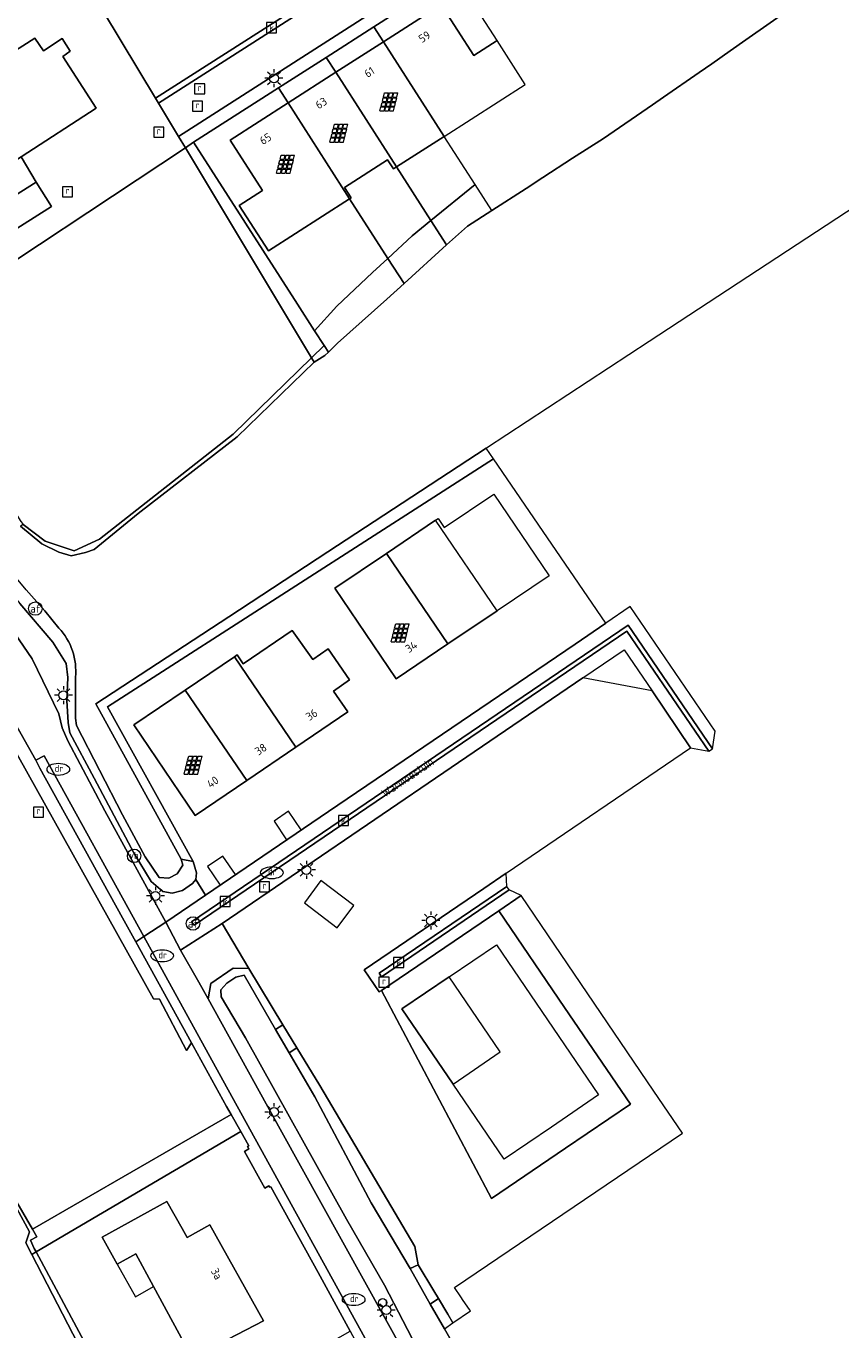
# Model space of a CAD drawing. Header units: metres. Extents: x 80938 to 82288, y 446951 to 448452.
# Tile 82 of 97: x 82070 to 82161, y 447807 to 447952. Entities that reach past the tile are written whole.
import ezdxf
from ezdxf.enums import TextEntityAlignment as Align

# ---------------------------------------------------------------- set-up
doc = ezdxf.new("R2010")
doc.units = ezdxf.units.M
doc.header["$MEASUREMENT"] = 0
doc.layers.get('0').update_dxf_attribs({"color": 253})
for name, color, linetype, lineweight in [('B-WE-GK-BESCHOEIING-G', 253, 'GK-BESCHOEIING', 35), ('B-WE-GR-BEPLANTING_CULTUUR_HEESTERS-GV', 253, 'Continuous', 18), ('B-WE-GR-GROENVOORZIENING-GV', 253, 'Continuous', 18), ('B-WE-IE-MEUBILAIR_WEGMEUBILAIR-S', 253, 'Continuous', 25), ('B-WE-IE-MEUBILAIR_ZONNEPANEEL-S', 253, 'Continuous', 25), ('B-WE-KL-ET_LS_OV_LICHTMAST-S', 253, 'Continuous', 25), ('B-WE-KL-WATER-S', 253, 'Continuous', 25), ('B-WE-OG-BEBOUWING-GV', 253, 'Continuous', 35), ('B-WE-OG-BEBOUWING-T18', 253, 'Continuous', 18), ('B-WE-OG-BEBOUWING_LUIFEL-GV', 253, 'Continuous', 18), ('B-WE-OG-BEBOUWING_SCHUUR-GV', 253, 'Continuous', 35), ('B-WE-OG-TERREIN_CULTUURSCHEIDING-GV', 253, 'Continuous', 18), ('B-WE-OG-TERREIN_ERF-GV', 253, 'Continuous', 18), ('B-WE-OG-TERREIN_ONBEGROEID-GV', 253, 'Continuous', 18), ('B-WE-OG-TOPOGRAFIE-T18', 253, 'Continuous', 18), ('B-WE-OG-WATER_SLOOT-GV', 253, 'Continuous', 18), ('B-WE-RI-GWA_KOLK-S', 253, 'Continuous', 25), ('B-WE-RI-GWA_RIOOLPUT-S', 253, 'Continuous', 25), ('B-WE-VH-ONVERHARD-GV', 253, 'Continuous', 18), ('B-WE-VH-VERHARDING_ASFALT-GV', 253, 'Continuous', 18), ('B-WE-VH-VERHARDING_BETONSTRAATSTEEN-GV', 253, 'Continuous', 18), ('B-WE-VH-VERHARDING_HALFVERHARDING-GV', 253, 'Continuous', 18), ('B-WE-VH-VERHARDING_TEGEL-GV', 253, 'Continuous', 18), ('B-WE-VW-AFSLUITPAAL-S', 253, 'Continuous', 25), ('X-XX-AL-VERWIJZING-S', 253, 'Continuous', 25)]:
    doc.layers.add(name, color=color, linetype=linetype, lineweight=lineweight)
doc.styles.add('NLCS-ISO', font='NLCS-ISO.ttf')
doc.styles.add('NLCS-ISO-ANNOTATIVE-T18', font='NLCS-ISO.ttf', dxfattribs={"height": 1.8})
doc.styles.add('NLCS-ISO-M500-T18', font='NLCS-ISO.ttf', dxfattribs={"height": 0.9})
doc.linetypes.add('GK-BESCHOEIING', pattern='A,30,-5,[1,NLCS.SHX,S=1,R=0,X=0,Y=0],-5', length=40)

# ---------------------------------------------------------------- blocks, each defined once
blk = doc.blocks.new('SIE-ZONNEPANEEL-SO')
at = {"color": 0, "linetype": 'ByBlock', "lineweight": 18}
for points in [[(-1.475, 0.1), (-1.275, 0.9)], [(-1.475, 0.1), (-0.575, 0.1)], [(-1.275, 0.9), (-0.375, 0.9)], [(-1.225, 1.1), (-1, 2)], [(-1.225, 1.1), (-0.325, 1.1)], [(-1, 2), (-0.1, 2)], [(-0.575, 0.1), (-0.375, 0.9)], [(-0.375, 0.1), (-0.175, 0.9)], [(-0.375, 0.1), (0.425, 0.1)], [(-0.325, 1.1), (-0.1, 2)], [(-0.175, 0.9), (0.625, 0.9)], [(-0.125, 1.1), (0.1, 2)], [(-0.125, 1.1), (0.675, 1.1)], [(0.1, 2), (0.9, 2)], [(0.425, 0.1), (0.625, 0.9)], [(0.625, 0.1), (0.825, 0.9)], [(0.625, 0.1), (1.525, 0.1)], [(0.675, 1.1), (0.9, 2)], [(0.825, 0.9), (1.725, 0.9)], [(0.875, 1.1), (1.1, 2)], [(0.875, 1.1), (1.775, 1.1)], [(1.1, 2), (2, 2)], [(1.525, 0.1), (1.725, 0.9)], [(1.775, 1.1), (2, 2)], [(-2, -2), (-1.775, -1.1)], [(-2, -2), (-1.1, -2)], [(-1.775, -1.1), (-0.875, -1.1)], [(-1.725, -0.9), (-1.525, -0.1)], [(-1.725, -0.9), (-0.825, -0.9)], [(-1.525, -0.1), (-0.625, -0.1)], [(-1.1, -2), (-0.875, -1.1)], [(-0.9, -2), (-0.675, -1.1)], [(-0.9, -2), (-0.1, -2)], [(-0.825, -0.9), (-0.625, -0.1)], [(-0.675, -1.1), (0.125, -1.1)], [(-0.625, -0.9), (-0.425, -0.1)], [(-0.625, -0.9), (0.175, -0.9)], [(-0.425, -0.1), (0.375, -0.1)], [(-0.1, -2), (0.125, -1.1)], [(0.1, -2), (0.325, -1.1)], [(0.1, -2), (1, -2)], [(0.175, -0.9), (0.375, -0.1)], [(0.325, -1.1), (1.225, -1.1)], [(0.375, -0.9), (0.575, -0.1)], [(0.375, -0.9), (1.275, -0.9)], [(0.575, -0.1), (1.475, -0.1)], [(1, -2), (1.225, -1.1)], [(1.275, -0.9), (1.475, -0.1)]]:
    blk.add_lwpolyline(points, dxfattribs=at)
blk = doc.blocks.new('SKL-ET_OV_LICHTMAST-SO')
at = {"color": 0, "linetype": 'ByBlock', "lineweight": 18}
for points in [[(-1.25, 0), (-2, 0)], [(-1.41, 1.41), (-0.88, 0.88)], [(0, 2), (0, 1.25)], [(0.88, 0.88), (1.41, 1.41)], [(2, 0), (1.25, 0)], [(-1.41, -1.41), (-0.88, -0.88)], [(0, -1.25), (0, -2)], [(0.88, -0.88), (1.41, -1.41)]]:
    blk.add_lwpolyline(points, dxfattribs=at)
blk.add_circle((0, 0), 1, dxfattribs=at)
blk = doc.blocks.new('SAL-VERWIJZING_SYMBOOL-SO')
at = {"color": 0, "linetype": 'ByBlock', "lineweight": -2}
blk.add_circle((0, 0), 0.9, dxfattribs=at)
at = {"color": 0, "linetype": 'ByBlock', "lineweight": -2, "style": 'NLCS-ISO-ANNOTATIVE-T18'}
blk.add_attdef('SYMBOOL', (2.5, -2.5), '', height=1.8, dxfattribs=at)
blk = doc.blocks.new('SIE-WEG_PAAL_VERKEERSBORD-SO')
at = {"color": 0, "linetype": 'ByBlock', "lineweight": 18}
blk.add_circle((0, 0), 1.5, dxfattribs=at)
at = {"color": 0, "linetype": 'ByBlock', "lineweight": 18, "style": 'NLCS-ISO'}
blk.add_text('vb', height=1.5, dxfattribs=at).set_placement((0, 0.13), align=Align.MIDDLE_CENTER)
blk = doc.blocks.new('SVW-AFSLUITPAAL-SO')
at = {"lineweight": 18}
blk.add_circle((0, 0), 1.5, dxfattribs=at)
at = {"lineweight": 18, "style": 'NLCS-ISO'}
blk.add_text('af', height=1.8, dxfattribs=at).set_placement((0, 0), align=Align.MIDDLE_CENTER)
blk = doc.blocks.new('SRI-KOLK-SO')
at = {"color": 0, "linetype": 'ByBlock', "lineweight": 18}
blk.add_lwpolyline([(-1.125, -1.125), (1.125, -1.125), (1.125, 1.125), (-1.125, 1.125)], close=True, dxfattribs=at)
at = {"color": 0, "linetype": 'ByBlock', "lineweight": 18, "style": 'NLCS-ISO'}
blk.add_text('k', height=1.5, dxfattribs=at).set_placement((0, 0), align=Align.MIDDLE_CENTER)
blk = doc.blocks.new('SRI-PUT_INSPECTIEPUT_RIOOLPUT-SO')
at = {"color": 0, "linetype": 'ByBlock', "lineweight": 18}
blk.add_lwpolyline([(-1.12, -1.12), (1.12, -1.12), (1.12, 1.12), (-1.12, 1.12)], close=True, dxfattribs=at)
at = {"color": 0, "linetype": 'ByBlock', "lineweight": 18, "style": 'NLCS-ISO'}
blk.add_text('r', height=1.5, dxfattribs=at).set_placement((0, 0.28), align=Align.MIDDLE_CENTER)
blk = doc.blocks.new('SKL-WATER_DRAINAGEPUT-SO')
at = {"color": 0, "linetype": 'ByBlock', "lineweight": 18}
blk.add_ellipse((0, 0), major_axis=(2.5, 0), ratio=0.54, dxfattribs=at)
at = {"color": 0, "linetype": 'ByBlock', "lineweight": 18, "style": 'NLCS-ISO'}
blk.add_text('dr', height=1.5, dxfattribs=at).set_placement((0.12, 0.19), align=Align.MIDDLE_CENTER)

msp = doc.modelspace()

# ---------------------------------------------------------------- linework, layer by layer
at = {"layer": 'B-WE-GK-BESCHOEIING-G', "linetype": 'Continuous', "lineweight": 0}
for points in [[(82104.994, 447917.099), (82110.46, 447921.972), (82112.374, 447923.709), (82117.105, 447928.003), (82119.425, 447930.108), (82122.125, 447931.843), (82125.927, 447934.287), (82127.766, 447935.508), (82131.089, 447937.64), (82134.501, 447939.829), (82139.965, 447943.574), (82141.177, 447944.406), (82145.148, 447947.163), (82146.548, 447948.135), (82148.583, 447949.56), (82150.316, 447950.774), (82155.735, 447954.571)], [(82104.994, 447917.099), (82103.974, 447916.109)], [(82121.547, 447905.481), (82121.499, 447905.449), (82103.903, 447893.917), (82092.917, 447886.682)], [(82034.178, 447894.533), (82045.283, 447869.08), (82062.063, 447834.399), (82070.802, 447818.391), (82070.387, 447817.168), (82071.051, 447815.883), (82082.467, 447793.795), (82086.067, 447786.829)], [(82087.631, 447859.795), (82078.174, 447877.047), (82092.917, 447886.682)], [(82094.612, 447846.91), (82098.126, 447840.857), (82099.636, 447838.255), (82102.474, 447833.367), (82108.722, 447821.587)], [(82113.04, 447814.297), (82108.722, 447821.587)], [(82113.04, 447814.297), (82115.291, 447810.357), (82116.853, 447807.624), (82123.322, 447796.302), (82129.791, 447784.981), (82132.214, 447780.74), (82136.964, 447772.276)]]:
    msp.add_lwpolyline(points, dxfattribs=at)
at = {"layer": 'B-WE-GR-BEPLANTING_CULTUUR_HEESTERS-GV', "linetype": 'Continuous', "lineweight": 0}
msp.add_lwpolyline([(82094.258, 447829.515), (82093.199, 447831.398), (82071.14, 447818.663), (82071.63, 447817.813), (82070.92, 447817.445), (82071.332, 447816.528), (82071.528, 447816.163)], close=True, dxfattribs=at)
at = {"layer": 'B-WE-GR-GROENVOORZIENING-GV', "linetype": 'Continuous', "lineweight": 0}
msp.add_lwpolyline([(82088.767, 447839.384), (82082.607, 447850.595), (82081.138, 447853.269), (82071.965, 447869.894), (82071.5, 447870.768), (82067.926, 447877.149), (82066.449, 447877.194), (82068.74, 447873.639), (82068.502, 447873.064), (82084.577, 447844.254), (82085.214, 447844.242), (82088.214, 447838.534)], close=True, dxfattribs=at)
at = {"layer": 'B-WE-OG-BEBOUWING-GV', "linetype": 'Continuous', "lineweight": 0}
for points in [[(82122.706, 447950.705), (82120.111, 447949.037), (82116.486, 447954.687), (82110.098, 447950.586), (82116.846, 447940.071), (82125.836, 447945.828)], [(82069.858, 447937.784), (82078.196, 447943.214), (82074.494, 447948.954), (82075.319, 447949.541), (82074.431, 447950.93), (82072.355, 447949.578), (82071.38, 447950.979), (82066.967, 447948.15), (82066.632, 447948.912), (82063.123, 447946.58), (82065.525, 447942.983), (82062.93, 447941.284), (82066.651, 447935.709)], [(82110.098, 447950.586), (82104.797, 447947.183), (82111.541, 447936.674), (82116.846, 447940.071)], [(82104.797, 447947.183), (82099.496, 447943.779), (82106.326, 447933.134), (82106.492, 447933.241), (82105.759, 447934.383), (82110.555, 447937.465), (82111.202, 447936.457), (82111.541, 447936.674)], [(82099.496, 447943.779), (82093.057, 447939.644), (82096.653, 447934.04), (82094.086, 447932.392), (82097.322, 447927.348), (82106.326, 447933.134)], [(82071.522, 447934.996), (82069.858, 447937.784), (82066.651, 447935.709), (82062.93, 447941.284), (82056.313, 447936.951), (82059.687, 447931.177), (82062.892, 447933.251), (82064.601, 447930.612)], [(82115.881, 447897.449), (82110.421, 447893.743), (82117.25, 447883.69), (82122.722, 447887.38)], [(82110.421, 447893.743), (82104.712, 447889.866), (82111.515, 447879.823), (82117.25, 447883.69)], [(82103.962, 447883.139), (82102.261, 447881.946), (82099.95, 447885.186), (82094.51, 447881.488), (82093.843, 447882.469), (82093.551, 447882.271), (82100.379, 447872.22), (82106.121, 447876.128), (82104.545, 447878.453), (82106.307, 447879.69)], [(82093.551, 447882.271), (82088.088, 447878.568), (82094.923, 447868.508), (82100.379, 447872.22)], [(82088.088, 447878.568), (82082.373, 447874.695), (82089.201, 447864.614), (82094.923, 447868.508)], [(82117.385, 447846.71), (82112.145, 447843.144), (82117.821, 447834.801), (82123.062, 447838.367)], [(82090.832, 447819.179), (82088.298, 447817.769), (82087.734, 447818.765), (82086.037, 447821.76), (82078.884, 447817.777), (82080.523, 447814.776), (82082.597, 447815.923), (82084.553, 447812.304), (82088.841, 447804.374), (82096.767, 447808.51)]]:
    msp.add_lwpolyline(points, close=True, dxfattribs=at)
at = {"layer": 'B-WE-OG-BEBOUWING_LUIFEL-GV', "linetype": 'Continuous', "lineweight": 0}
for points in [[(82099.539, 447865.094), (82097.947, 447864.007), (82099.347, 447861.943), (82100.939, 447863.03)], [(82092.257, 447860.122), (82090.57, 447858.97), (82091.97, 447856.907), (82093.657, 447858.059)], [(82080.523, 447814.776), (82082.566, 447811.155), (82084.553, 447812.304), (82082.597, 447815.923)]]:
    msp.add_lwpolyline(points, close=True, dxfattribs=at)
at = {"layer": 'B-WE-OG-BEBOUWING_SCHUUR-GV', "linetype": 'Continuous', "lineweight": 0}
msp.add_lwpolyline([(82101.318, 447854.918), (82104.961, 447852.148), (82106.817, 447854.631), (82103.157, 447857.398)], close=True, dxfattribs=at)
at = {"layer": 'B-WE-OG-TERREIN_CULTUURSCHEIDING-GV', "linetype": 'Continuous', "lineweight": 0}
msp.add_lwpolyline([(82067.286, 447887.533), (82071.082, 447882.037), (82074.065, 447875.929), (82074.427, 447874.371), (82075.072, 447872.909), (82079.16, 447865.155), (82085.942, 447852.788), (82090.32, 447855.775), (82089.279, 447857.532), (82088.897, 447857.08), (82087.795, 447856.317), (82086.637, 447855.992), (82085.606, 447856.19), (82084.321, 447857.292), (82082.414, 447860.399), (82077.965, 447868.789), (82075.281, 447873.803), (82075.084, 447874.961), (82074.928, 447877.419), (82075.041, 447879.961), (82074.886, 447881.529), (82073.403, 447883.888), (82069.731, 447888.196)], dxfattribs=at)
msp.add_lwpolyline([(82092.174, 447852.647), (82087.575, 447849.667), (82089.584, 447846.123), (82090.62, 447844.252), (82090.917, 447845.978), (82093.403, 447847.687), (82095.14, 447847.645)], close=True, dxfattribs=at)
at = {"layer": 'B-WE-OG-TERREIN_ERF-GV', "linetype": 'Continuous', "lineweight": 0}
for points in [[(82069.858, 447937.784), (82071.522, 447934.996), (82073.234, 447932.293), (82066.313, 447927.909), (82059.794, 447923.811), (82057.181, 447927.954), (82058.989, 447924.64), (82061.037, 447920.884), (82088.104, 447938.792), (82087.35, 447940.048), (82085.125, 447943.754), (82084.797, 447944.3), (82069.332, 447970.059), (82045.734, 447954.546), (82053.589, 447943.156), (82064.562, 447950.957), (82066.632, 447948.912), (82066.967, 447948.15), (82071.38, 447950.979), (82072.355, 447949.578), (82074.431, 447950.93), (82075.319, 447949.541), (82074.494, 447948.954), (82078.196, 447943.214)], [(82118.017, 447958.013), (82109.032, 447952.248), (82110.098, 447950.586), (82116.486, 447954.687), (82120.111, 447949.037), (82122.706, 447950.705)], [(82110.098, 447950.586), (82109.032, 447952.248), (82103.73, 447948.846), (82104.797, 447947.183)], [(82104.797, 447947.183), (82103.73, 447948.846), (82098.428, 447945.443), (82099.496, 447943.779)], [(82106.326, 447933.134), (82097.322, 447927.348), (82094.086, 447932.392), (82096.653, 447934.04), (82093.057, 447939.644), (82099.496, 447943.779), (82098.428, 447945.443), (82089.023, 447939.408), (82100.551, 447921.442), (82102.453, 447918.478), (82104.9, 447921.217), (82108.884, 447924.931), (82110.577, 447926.51)], [(82116.846, 447940.071), (82111.541, 447936.674), (82115.364, 447930.716), (82120.289, 447934.706)], [(82088.104, 447938.792), (82061.037, 447920.884), (82061.097, 447920.774), (82063.509, 447915.024), (82064.158, 447911.407), (82064.865, 447906.482), (82065.579, 447901.508), (82065.754, 447900.302), (82066.206, 447900.539), (82066.368, 447900.289), (82067.534, 447900.934), (82069.85, 447897.29), (82069.883, 447897.238), (82070.083, 447896.938), (82072.552, 447895.111), (82075.744, 447894.038), (82078.569, 447895.337), (82093.399, 447907.004), (82102.108, 447915.468)], [(82102.453, 447918.478), (82100.551, 447921.442), (82089.023, 447939.408), (82088.104, 447938.792), (82102.108, 447915.468), (82103.511, 447916.83)], [(82111.541, 447936.674), (82111.202, 447936.457), (82110.555, 447937.465), (82105.759, 447934.383), (82106.492, 447933.241), (82106.326, 447933.134), (82110.577, 447926.51), (82113.262, 447929.013), (82115.364, 447930.716)], [(82122.325, 447904.239), (82079.464, 447876.718), (82088.968, 447859.509), (82089.335, 447858.266), (82089.279, 447857.532), (82090.32, 447855.775), (82103.983, 447865.069), (82131.358, 447883.656), (82134.77, 447885.996)], [(82111.515, 447879.823), (82104.712, 447889.866), (82110.421, 447893.743), (82115.881, 447897.449), (82116.151, 447897.633), (82116.841, 447896.618), (82122.334, 447900.325), (82128.489, 447891.268), (82122.722, 447887.38), (82117.25, 447883.69)], [(82089.201, 447864.614), (82082.373, 447874.695), (82088.088, 447878.568), (82093.551, 447882.271), (82093.843, 447882.469), (82094.51, 447881.488), (82099.95, 447885.186), (82102.261, 447881.946), (82103.962, 447883.139), (82106.307, 447879.69), (82104.545, 447878.453), (82106.121, 447876.128), (82100.379, 447872.22), (82094.923, 447868.508)], [(82144.183, 447872.147), (82139.904, 447878.465), (82132.229, 447879.909), (82117.597, 447869.955), (82092.174, 447852.647), (82095.14, 447847.645), (82098.922, 447841.395), (82100.477, 447838.826), (82103.021, 447834.622), (82113.558, 447816.741), (82113.954, 447814.735), (82115.7, 447811.827), (82116.208, 447810.982), (82117.245, 447809.255), (82117.808, 447808.273), (82119.758, 447809.598), (82119.66, 447809.743), (82118.951, 447810.773), (82118.684, 447811.161), (82117.985, 447812.195), (82143.269, 447829.335), (82140.096, 447834.017), (82125.389, 447855.746), (82122.897, 447854.054), (82130.2, 447843.305), (82137.506, 447832.553), (82130.309, 447827.663), (82122.077, 447822.07), (82115.973, 447833.639), (82109.87, 447845.207), (82109.625, 447845.041), (82107.959, 447847.502), (82121.247, 447856.527), (82123.728, 447858.217)], [(82122.897, 447854.054), (82109.87, 447845.207), (82115.973, 447833.639), (82122.077, 447822.07), (82130.309, 447827.663), (82137.506, 447832.553), (82130.2, 447843.305)], [(82117.821, 447834.801), (82112.145, 447843.144), (82117.385, 447846.71), (82122.626, 447850.277), (82128.303, 447841.934), (82133.98, 447833.59), (82128.739, 447830.024), (82123.498, 447826.457)], [(82106.381, 447807.35), (82102.828, 447813.858), (82097.591, 447823.393), (82097.475, 447823.34), (82097.371, 447823.489), (82096.926, 447823.247), (82094.655, 447827.307), (82095.143, 447827.595), (82094.989, 447827.856), (82095.148, 447827.933), (82094.258, 447829.515), (82071.528, 447816.163), (82083.278, 447794.255)], [(82090.832, 447819.179), (82096.767, 447808.51), (82088.841, 447804.374), (82084.553, 447812.304), (82082.597, 447815.923), (82080.523, 447814.776), (82078.884, 447817.777), (82086.037, 447821.76), (82087.734, 447818.765), (82088.298, 447817.769)]]:
    msp.add_lwpolyline(points, close=True, dxfattribs=at)
at = {"layer": 'B-WE-OG-TERREIN_ONBEGROEID-GV', "linetype": 'Continuous', "lineweight": 0}
msp.add_lwpolyline([(82075.326, 448020.509), (82052.612, 448005.932), (82050.041, 448003.295), (82052.233, 447999.969), (82056.557, 447993.409), (82060.893, 447986.83), (82065.225, 447980.276), (82069.536, 447973.737), (82068.558, 447973.097), (82067.806, 447972.601), (82069.332, 447970.059), (82084.797, 447944.3), (82111.972, 447961.73)], dxfattribs=at)
at = {"layer": 'B-WE-OG-WATER_SLOOT-GV', "linetype": 'Continuous', "lineweight": 0}
for points in [[(82155.735, 447954.571), (82150.316, 447950.774), (82148.583, 447949.56), (82146.548, 447948.135), (82145.148, 447947.163), (82141.177, 447944.406), (82139.965, 447943.574), (82134.501, 447939.829), (82131.089, 447937.64), (82127.766, 447935.508), (82125.927, 447934.287), (82122.125, 447931.843), (82119.425, 447930.108), (82117.105, 447928.003), (82112.374, 447923.709), (82110.46, 447921.972), (82104.994, 447917.099), (82103.974, 447916.109), (82103.591, 447915.737), (82102.387, 447915.004), (82093.837, 447906.676), (82082.864, 447898.189), (82077.961, 447894.177), (82077.027, 447893.859), (82075.426, 447893.492), (82074.041, 447893.899), (82072.181, 447894.809), (82069.815, 447896.766)], [(82075.901, 447880.005), (82075.923, 447875.453), (82076.005, 447874.635), (82081.128, 447864.712), (82083.625, 447860.033), (82085.18, 447857.745), (82086.284, 447857.652), (82087.204, 447858.164), (82087.821, 447859.12), (82087.631, 447859.795), (82078.174, 447877.047), (82092.917, 447886.682), (82103.903, 447893.917), (82121.499, 447905.449), (82121.547, 447905.481), (82139.588, 447917.304), (82169.131, 447936.678)], [(82074.055, 447885.454), (82072.503, 447887.379), (82070.412, 447889.706), (82067.959, 447892.687), (82066.545, 447894.675), (82066.149, 447894.422), (82065.095, 447893.748), (82069.731, 447888.196), (82073.403, 447883.888), (82074.886, 447881.529), (82075.041, 447879.961), (82074.928, 447877.419), (82075.084, 447874.961), (82075.281, 447873.803), (82077.965, 447868.789), (82082.414, 447860.399), (82084.321, 447857.292), (82085.606, 447856.19), (82086.637, 447855.992), (82087.795, 447856.317), (82088.897, 447857.08), (82089.279, 447857.532)], [(82070.412, 447889.706), (82072.503, 447887.379), (82074.055, 447885.454)], [(82089.279, 447857.532), (82089.335, 447858.266), (82088.968, 447859.509), (82087.631, 447859.795), (82087.821, 447859.12), (82087.204, 447858.164), (82086.284, 447857.652), (82085.18, 447857.745), (82083.625, 447860.033), (82081.128, 447864.712), (82076.005, 447874.635), (82075.923, 447875.453), (82075.901, 447880.005)], [(82123.322, 447796.302), (82116.853, 447807.624), (82115.291, 447810.357), (82113.04, 447814.297), (82108.722, 447821.587), (82102.474, 447833.367), (82099.636, 447838.255), (82098.126, 447840.857), (82094.612, 447846.91), (82093.701, 447846.671), (82092.691, 447846.019), (82092.031, 447845.253), (82092.09, 447844.473), (82094.793, 447839.929), (82106.004, 447819.794), (82110.199, 447812.45), (82113.788, 447805.539)], [(82062.063, 447834.399), (82070.802, 447818.391), (82070.387, 447817.168), (82071.051, 447815.883), (82071.528, 447816.163), (82071.332, 447816.528), (82070.92, 447817.445), (82071.63, 447817.813), (82071.14, 447818.663), (82067.663, 447824.691)], [(82082.467, 447793.795), (82071.051, 447815.883), (82070.387, 447817.168), (82070.802, 447818.391), (82062.063, 447834.399)]]:
    msp.add_lwpolyline(points, dxfattribs=at)
for points in [[(82122.125, 447931.843), (82120.289, 447934.706), (82115.364, 447930.716), (82117.105, 447928.003), (82119.425, 447930.108)], [(82117.105, 447928.003), (82115.364, 447930.716), (82113.262, 447929.013), (82110.577, 447926.51), (82112.374, 447923.709)], [(82112.374, 447923.709), (82110.577, 447926.51), (82108.884, 447924.931), (82104.9, 447921.217), (82102.453, 447918.478), (82103.511, 447916.83), (82103.974, 447916.109), (82104.994, 447917.099), (82110.46, 447921.972)], [(82103.974, 447916.109), (82103.511, 447916.83), (82102.108, 447915.468), (82102.387, 447915.004), (82103.591, 447915.737)], [(82102.387, 447915.004), (82102.108, 447915.468), (82093.399, 447907.004), (82078.569, 447895.337), (82075.744, 447894.038), (82072.552, 447895.111), (82070.083, 447896.938), (82069.815, 447896.766), (82072.181, 447894.809), (82074.041, 447893.899), (82075.426, 447893.492), (82077.027, 447893.859), (82077.961, 447894.177), (82082.864, 447898.189), (82093.837, 447906.676)], [(82122.325, 447904.239), (82121.499, 447905.449), (82103.903, 447893.917), (82092.917, 447886.682), (82078.174, 447877.047), (82087.631, 447859.795), (82088.968, 447859.509), (82079.464, 447876.718)], [(82094.793, 447839.929), (82092.09, 447844.473), (82092.031, 447845.253), (82092.691, 447846.019), (82093.701, 447846.671), (82094.612, 447846.91), (82098.126, 447840.857), (82098.922, 447841.395), (82095.14, 447847.645), (82093.403, 447847.687), (82090.917, 447845.978), (82090.62, 447844.252), (82098.617, 447829.805), (82112.553, 447804.699), (82113.788, 447805.539), (82110.199, 447812.45), (82106.004, 447819.794)], [(82098.922, 447841.395), (82098.126, 447840.857), (82099.636, 447838.255), (82100.477, 447838.826)], [(82103.021, 447834.622), (82100.477, 447838.826), (82099.636, 447838.255), (82102.474, 447833.367), (82108.722, 447821.587), (82113.04, 447814.297), (82113.954, 447814.735), (82113.558, 447816.741)], [(82071.528, 447816.163), (82071.051, 447815.883), (82082.467, 447793.795), (82083.278, 447794.255)], [(82113.954, 447814.735), (82113.04, 447814.297), (82115.291, 447810.357), (82116.208, 447810.982), (82115.7, 447811.827)], [(82116.208, 447810.982), (82115.291, 447810.357), (82116.853, 447807.624), (82117.808, 447808.273), (82117.245, 447809.255)]]:
    msp.add_lwpolyline(points, close=True, dxfattribs=at)
for points in [[(82075.901, 447880.005, 0.2167613), (82074.055, 447885.454)], [(82074.055, 447885.454, -0.2167613), (82075.901, 447880.005)]]:
    msp.add_lwpolyline(points, format="xyb", dxfattribs=at)
at = {"layer": 'B-WE-VH-ONVERHARD-GV', "linetype": 'Continuous', "lineweight": 0}
msp.add_lwpolyline([(82067.663, 447824.691), (82071.14, 447818.663), (82093.199, 447831.398), (82092.682, 447832.316), (82089.002, 447838.956), (82088.767, 447839.384), (82088.214, 447838.534), (82085.214, 447844.242), (82084.577, 447844.254), (82068.502, 447873.064)], dxfattribs=at)
at = {"layer": 'B-WE-VH-VERHARDING_ASFALT-GV', "linetype": 'Continuous', "lineweight": 0}
for points in [[(82111.609, 447960.763), (82085.125, 447943.754), (82087.35, 447940.048), (82119.972, 447961.026)], [(82060.175, 447887.85), (82060.113, 447887.813), (82066.449, 447877.194), (82067.926, 447877.149), (82071.5, 447870.768), (82072.424, 447871.274), (82083.491, 447851.176), (82085.942, 447852.788), (82079.16, 447865.155), (82075.072, 447872.909), (82074.427, 447874.371), (82074.065, 447875.929), (82071.082, 447882.037), (82067.286, 447887.533)]]:
    msp.add_lwpolyline(points, dxfattribs=at)
msp.add_lwpolyline([(82098.617, 447829.805), (82090.62, 447844.252), (82089.584, 447846.123), (82087.575, 447849.667), (82085.942, 447852.788), (82083.491, 447851.176), (82091.859, 447835.98), (82110.019, 447802.975), (82112.553, 447804.699)], close=True, dxfattribs=at)
at = {"layer": 'B-WE-VH-VERHARDING_BETONSTRAATSTEEN-GV', "linetype": 'Continuous', "lineweight": 0}
msp.add_lwpolyline([(82111.972, 447961.73), (82084.797, 447944.3), (82085.125, 447943.754), (82111.609, 447960.763)], dxfattribs=at)
for points in [[(82117.597, 447869.955), (82132.229, 447879.909), (82136.814, 447883.027), (82139.904, 447878.465), (82144.183, 447872.147), (82146.226, 447871.77), (82137.124, 447885.106), (82089.073, 447852.43), (82088.798, 447852.832), (82137.248, 447885.758), (82146.614, 447872.041), (82146.911, 447874.005), (82137.493, 447887.863), (82134.77, 447885.996), (82131.358, 447883.656), (82103.983, 447865.069), (82090.32, 447855.775), (82085.942, 447852.788), (82087.575, 447849.667), (82092.174, 447852.647)], [(82137.248, 447885.758), (82088.798, 447852.832), (82089.073, 447852.43), (82137.124, 447885.106), (82146.226, 447871.77), (82146.614, 447872.041)], [(82072.424, 447871.274), (82071.5, 447870.768), (82071.965, 447869.894), (82081.138, 447853.269), (82082.607, 447850.595), (82083.491, 447851.176)], [(82125.389, 447855.746), (82124.059, 447856.371), (82109.868, 447846.717), (82109.602, 447847.114), (82123.796, 447856.761), (82123.728, 447858.217), (82121.247, 447856.527), (82107.959, 447847.502), (82109.625, 447845.041), (82109.87, 447845.207), (82122.897, 447854.054)], [(82124.059, 447856.371), (82123.796, 447856.761), (82109.602, 447847.114), (82109.868, 447846.717)], [(82091.859, 447835.98), (82083.491, 447851.176), (82082.607, 447850.595), (82088.767, 447839.384), (82089.002, 447838.956), (82092.682, 447832.316), (82093.199, 447831.398), (82094.258, 447829.515), (82095.148, 447827.933), (82094.989, 447827.856), (82095.143, 447827.595), (82094.655, 447827.307), (82096.926, 447823.247), (82097.371, 447823.489), (82097.475, 447823.34), (82097.591, 447823.393), (82102.828, 447813.858), (82106.381, 447807.35), (82109.109, 447802.355), (82110.019, 447802.975)]]:
    msp.add_lwpolyline(points, close=True, dxfattribs=at)
at = {"layer": 'B-WE-VH-VERHARDING_HALFVERHARDING-GV', "linetype": 'Continuous', "lineweight": 0}
msp.add_lwpolyline([(82043.767, 447949.391), (82049.224, 447943.973), (82051.166, 447938.983), (82052.679, 447935.093), (82057.181, 447927.954), (82059.794, 447923.811), (82066.313, 447927.909), (82073.234, 447932.293), (82071.522, 447934.996), (82064.601, 447930.612), (82062.892, 447933.251), (82059.687, 447931.177), (82056.313, 447936.951), (82062.93, 447941.284)], dxfattribs=at)
at = {"layer": 'B-WE-VH-VERHARDING_TEGEL-GV', "linetype": 'Continuous', "lineweight": 0}
msp.add_lwpolyline([(82119.972, 447961.026), (82087.35, 447940.048), (82088.104, 447938.792), (82089.023, 447939.408), (82098.428, 447945.443), (82103.73, 447948.846), (82109.032, 447952.248), (82118.017, 447958.013)], dxfattribs=at)

# ---------------------------------------------------------------- block references
at = {"layer": 'B-WE-IE-MEUBILAIR_WEGMEUBILAIR-S', "linetype": 'Continuous', "lineweight": 0, "xscale": 0.5, "yscale": 0.5, "zscale": 0.5}
msp.add_blockref('SIE-WEG_PAAL_VERKEERSBORD-SO', (82082.412, 447860.147), dxfattribs=at)
at = {"layer": 'B-WE-IE-MEUBILAIR_ZONNEPANEEL-S', "linetype": 'Continuous', "lineweight": 0, "xscale": 0.5, "yscale": 0.5, "zscale": 0.5}
for p in [(82110.705, 447943.89), (82105.153, 447940.438), (82099.228, 447936.985), (82111.948, 447884.907), (82088.969, 447870.239)]:
    msp.add_blockref('SIE-ZONNEPANEEL-SO', p, dxfattribs=at)
at = {"layer": 'B-WE-KL-ET_LS_OV_LICHTMAST-S', "linetype": 'Continuous', "lineweight": 0, "xscale": 0.5, "yscale": 0.5, "zscale": 0.5}
for p in [(82097.94, 447946.524), (82074.571, 447877.992), (82101.537, 447858.589), (82084.78, 447855.697), (82115.354, 447852.955), (82097.933, 447831.678), (82110.409, 447809.69)]:
    msp.add_blockref('SKL-ET_OV_LICHTMAST-SO', p, dxfattribs=at)
at = {"layer": 'B-WE-KL-WATER-S', "linetype": 'Continuous', "lineweight": 0, "xscale": 0.5, "yscale": 0.5, "zscale": 0.5}
for p in [(82073.998, 447869.763), (82097.693, 447858.274), (82085.519, 447849.05), (82106.788, 447810.857)]:
    msp.add_blockref('SKL-WATER_DRAINAGEPUT-SO', p, dxfattribs=at)
at = {"layer": 'B-WE-RI-GWA_KOLK-S', "linetype": 'Continuous', "lineweight": 0, "xscale": 0.5, "yscale": 0.5, "zscale": 0.5}
for p in [(82097.668, 447952.139), (82105.647, 447864.069), (82092.516, 447855.086), (82111.781, 447848.291)]:
    msp.add_blockref('SRI-KOLK-SO', p, dxfattribs=at)
at = {"layer": 'B-WE-RI-GWA_RIOOLPUT-S', "linetype": 'Continuous', "lineweight": 0, "xscale": 0.5, "yscale": 0.5, "zscale": 0.5}
for p in [(82089.689, 447945.346), (82089.448, 447943.425), (82085.152, 447940.541), (82075.024, 447933.921), (82071.791, 447865.011), (82096.882, 447856.708), (82110.15, 447846.119)]:
    msp.add_blockref('SRI-PUT_INSPECTIEPUT_RIOOLPUT-SO', p, dxfattribs=at)
at = {"layer": 'B-WE-VW-AFSLUITPAAL-S', "linetype": 'Continuous', "lineweight": 0, "xscale": 0.5, "yscale": 0.5, "zscale": 0.5}
for p in [(82071.457, 447887.615), (82088.953, 447852.629)]:
    msp.add_blockref('SVW-AFSLUITPAAL-SO', p, dxfattribs=at)
at = {"layer": 'X-XX-AL-VERWIJZING-S', "linetype": 'Continuous', "lineweight": 0, "xscale": 0.5, "yscale": 0.5, "zscale": 0.5}
msp.add_blockref('SAL-VERWIJZING_SYMBOOL-SO', (82110.006, 447810.52), dxfattribs=at)

# ---------------------------------------------------------------- texts
at = {"layer": 'B-WE-OG-BEBOUWING-T18', "linetype": 'Continuous', "lineweight": 0, "style": 'NLCS-ISO-M500-T18'}
for s, rotation, p in [('59', 32.7, (82114.645, 447951.129)), ('61', 32.7, (82108.529, 447947.202)), ('63', 32.7, (82103.178, 447943.766)), ('65', 32.7, (82096.996, 447939.797)), ('34', 34.1, (82113.18, 447883.369)), ('36', 34.2, (82102.126, 447875.828)), ('38', 34.2, (82096.476, 447871.984)), ('40', 34.2, (82091.141, 447868.353)), ('3a', 299.1, (82091.581, 447813.719))]:
    msp.add_text(s, height=0.9, rotation=rotation, dxfattribs=at).set_placement(p, align=Align.MIDDLE)
at = {"layer": 'B-WE-OG-TOPOGRAFIE-T18', "linetype": 'Continuous', "lineweight": 0, "style": 'NLCS-ISO-M500-T18'}
msp.add_text('Warmoestuin', height=0.9, rotation=34.2, dxfattribs=at).set_placement((82112.777, 447868.858), align=Align.MIDDLE)

doc.saveas('drawing.dxf')
